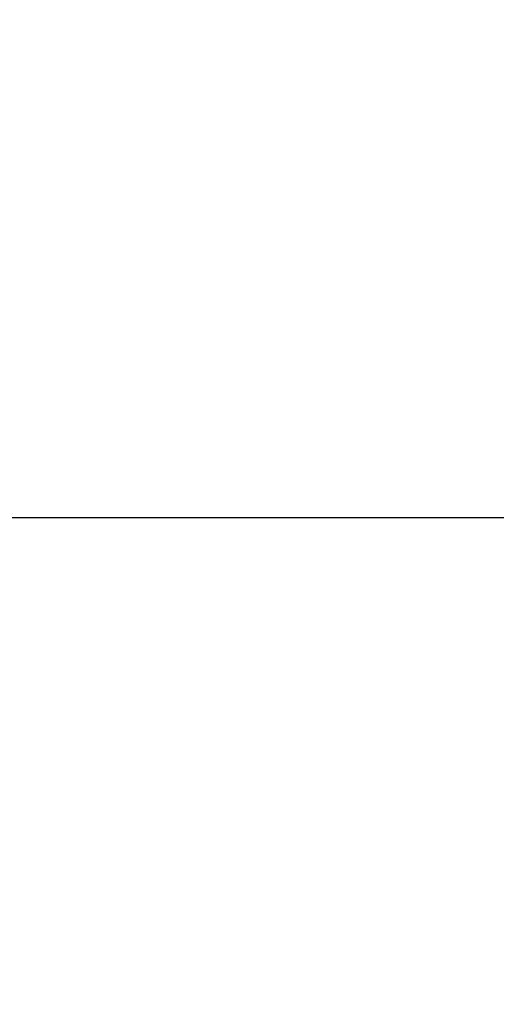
# Model space of a CAD drawing. Header units: inches. Extents: x -77 to 299, y -110 to 144.
# Tile 40 of 138: x 5.1276 to 5.1903, y -38.9626 to -38.8331. Entities that reach past the tile are written whole.
import ezdxf

# ---------------------------------------------------------------- set-up
doc = ezdxf.new("R2010")
doc.units = ezdxf.units.IN
doc.header["$MEASUREMENT"] = 0
doc.layers.get('DEFPOINTS').update_dxf_attribs({"color": 8})
for name, color, linetype in [('DSS-M-BA', 74, 'Continuous'), ('DST-M-S', 53, 'Continuous'), ('SVF-M-d', 42, 'Continuous')]:
    doc.layers.add(name, color=color, linetype=linetype)
doc.styles.get("Standard").update_dxf_attribs({"font": 'txt.shx'})
doc.dimstyles.get("Standard").update_dxf_attribs({"dimtxt": 0.18, "dimasz": 0.18, "dimexe": 0.18, "dimexo": 0.0625, "dimgap": 0.09, "dimtad": 0, "dimtih": 1, "dimtoh": 1, "dimdec": 4, "dimzin": 0, "dimdsep": 46, "dimtxsty": 'Standard', "dimcen": 0.09, "dimadec": 0, "dimazin": 0, "dimtfac": 1, "dimtdec": 4, "dimtofl": 0, "dimtmove": 0, "dimatfit": 3, "dimfxl": 0, "dimtolj": 1, "dimtzin": 0, "dimarcsym": 0})

# ---------------------------------------------------------------- blocks, each defined once
blk = doc.blocks.new('*D1147')
at = {"layer": 'DEFPOINTS', "color": 0}
for p in [(5.19194, -24.52356), (4.99194, -39.02356), (5.71694, -39.02356)]:
    blk.add_point(p, dxfattribs=at)
at = {"layer": 'SVF-M-d', "color": 0, "lineweight": -2}
blk.add_line((5.68569, -39.02356), (4.99194, -39.02356), dxfattribs=at)
at = {"layer": 'SVF-M-d', "color": 0, "insert": (4.71444, -39.02356), "char_height": 0.09, "attachment_point": 5}
blk.add_mtext('\\A1;14.5000', dxfattribs=at)

msp = doc.modelspace()

# ---------------------------------------------------------------- linework, layer by layer
at = {"layer": 'DSS-M-BA'}
for points in [[(5.63288, -31.55764, 0, 0.0567, 0), (5.54692, -31.92573, 0, 0, 0.077201), (4.53965, -46.04253, 0, 0, 0.077201)], [(5.62031, -32.18145, 0, 0.0567, 0), (5.56444, -32.55529, 0, 0, 0.060073), (5.22742, -46.04287, 0, 0, 0.060073)]]:
    msp.add_lwpolyline(points, format="xyseb", dxfattribs=at)
at = {"layer": 'DST-M-S'}
msp.add_line((4.2419, -38.89856), (25.2419, -38.89856), dxfattribs=at)

# ---------------------------------------------------------------- dimensions: what is measured, and where the dimension line sits
at = {"layer": 'SVF-M-d'}
dim = msp.add_ordinate_dim(feature_location=(5.71694, -39.02356), offset=(-0.725, 0), dtype=0, origin=(5.19194, -24.52356), dimstyle='Standard', override={"dimscale": 0.5}, dxfattribs=at)
dim.commit()
dim.dimension.update_dxf_attribs({"geometry": '*D1147', "text_midpoint": (4.71444, -39.02356)})

doc.saveas('drawing.dxf')
